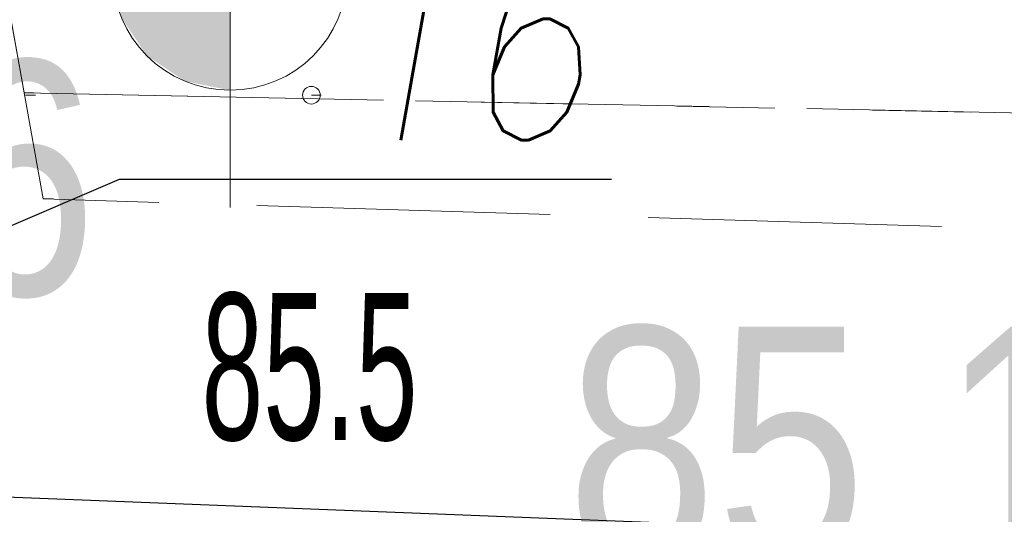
# Model space of a CAD drawing. Extents: x -198213 to 5540361, y 56395 to 5961443.
# Tile 16 of 76: x 5539577.63 to 5539582.66, y 5961322.86 to 5961325.39. Entities that reach past the tile are written whole.
import ezdxf
from ezdxf import colors
from ezdxf.entities.mleader import LeaderData, LeaderLine
from ezdxf.math import Vec2, Vec3

# ---------------------------------------------------------------- set-up
doc = ezdxf.new("R2010")
doc.units = 0
doc.header["$MEASUREMENT"] = 0
for name, pattern in [('Dashed', [564.4444465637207, 282.2222232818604, -282.2222232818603]), ('L_0_03', [1, 0.5, -0.5]), ('L_0_06', [2, 1.5, -0.5])]:
    doc.linetypes.add(name, pattern=pattern)
for name, color, linetype, lineweight in [('$ IE_OPISY', 7, 'Continuous', 25), ('$ MP studzienki teletechnika', 40, 'Dashed', 30), ('0_Nr_Pióra__7', 8, 'Continuous', 13), ('bt_Nr_Pióra__7', 8, 'Continuous', 13), ('chodnik_Nr_Pióra__7', 8, 'Continuous', 13), ('INWENT RZĘDNE_Nr_Pióra__21', 8, 'Continuous', 9), ('pikieta_naturalna_Atr2_Nr_Pióra__7', 8, 'Continuous', 13), ('pikieta_naturalna_Nr_Pióra__7', 8, 'Continuous', 13), ('trawnik_Nr_Pióra__7', 8, 'Continuous', 13)]:
    doc.layers.add(name, color=color, linetype=linetype, lineweight=lineweight)
doc.layers.add('INWENT RZĘDNE', color=8, linetype='Continuous')
doc.styles.add('1. Elektrobau_02.2024', font='romans.shx', dxfattribs={"width": 0.8, "oblique": 10})
doc.styles.add('GENERATED_STYLE_3', font='ARIALN.TTF')
doc.styles.add('GENERATED_STYLE_8', font='ARIALN.TTF')

# ---------------------------------------------------------------- blocks, each defined once
blk = doc.blocks.new('Koty wysokościowe_15', base_point=(-135133.2231443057, 100250.6199661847))
at = {"layer": 'INWENT RZĘDNE_Nr_Pióra__21', "linetype": 'Continuous'}
blk.add_hatch(color=256, dxfattribs=at).paths.add_polyline_path([(-135133.2231443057, 100250.6199661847), (-135733.2231443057, 100250.6199661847), (-135687.5508638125, 100021.0099067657), (-135557.4872130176, 99826.35589747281), (-135362.8332037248, 99696.29224667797), (-135133.2231443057, 99650.61996618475)], flags=0)
blk.add_line((-135133.2231443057, 99050.61996618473), (-135133.2231443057, 101450.6199661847), dxfattribs=at)
blk.add_circle((-135133.2231443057, 100250.6199661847), 600.0000000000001, dxfattribs=at)
at = {"layer": 'INWENT RZĘDNE_Nr_Pióra__21', "insert": (-139252.9795439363, 98379.2571768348), "char_height": 1200, "attachment_point": 7, "style": 'GENERATED_STYLE_3'}
blk.add_mtext('{85,26}', dxfattribs=at)
blk = doc.blocks.new('Koty wysokościowe_51', base_point=(-134239.6461711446, 95909.51141419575))
at = {"layer": 'INWENT RZĘDNE_Nr_Pióra__21', "insert": (-133412.8023777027, 97018.65844078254), "char_height": 1200, "attachment_point": 7, "style": 'GENERATED_STYLE_3'}
blk.add_mtext('{85,10}', dxfattribs=at)

msp = doc.modelspace()

# ---------------------------------------------------------------- linework, layer by layer
at = {"layer": '$ MP studzienki teletechnika'}
msp.add_lwpolyline([(5539572.312040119, 5961347.692144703), (5539571.462888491, 5961325.968015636), (5539571.462888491, 5961325.45358878), (5539574.617117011, 5961323.061818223), (5539598.383877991, 5961322.131489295), (5539598.383877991, 5961322.131489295)], dxfattribs=at)
at = {"layer": '0_Nr_Pióra__7', "linetype": 'Continuous'}
for p, q in [((5539577.65243825, 5961325.01223794), (5539577.702438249, 5961325.01223794)), ((5539577.66, 5961325), (5539577.71, 5961325)), ((5539579.12, 5961325), (5539579.17, 5961325)), ((5539577.75, 5961324.47), (5539577.8, 5961324.47))]:
    msp.add_line(p, q, dxfattribs=at)
at = {"layer": 'bt_Nr_Pióra__7', "linetype": 'L_0_06', "flags": 128}
msp.add_lwpolyline([(5539577.65243825, 5961325.01223794), (5539596.528, 5961324.631), (5539596.487, 5961317.556)], dxfattribs=at)
at = {"layer": 'chodnik_Nr_Pióra__7', "linetype": 'L_0_06', "flags": 128}
msp.add_lwpolyline([(5539573.850214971, 5961350.515481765), (5539573.480000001, 5961350.53), (5539573.400000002, 5961348.41), (5539573.779045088, 5961348.406935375), (5539573.76, 5961348.04), (5539579.85, 5961347.77), (5539579.782002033, 5961345.734261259), (5539573.9, 5961345.78), (5539575.850000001, 5961335.03), (5539577.75, 5961324.47), (5539591.470000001, 5961324.05), (5539596.39, 5961323.97), (5539596.46, 5961321.44), (5539596.500000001, 5961317.73), (5539595.14, 5961308.47), (5539594.22, 5961302.65), (5539593.77, 5961299.630000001), (5539593.49, 5961296), (5539591.99, 5961287.81), (5539591.61, 5961282.430000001), (5539589.13, 5961281.94), (5539589.56, 5961284.800000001), (5539591.9, 5961299.58), (5539594.42, 5961317.48), (5539594.72, 5961320.570000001), (5539594.650000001, 5961322.11), (5539590.73, 5961322.160000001), (5539578.09, 5961322.670000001), (5539578.89, 5961318.3), (5539577.2, 5961318.26), (5539576.390000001, 5961321.74), (5539574.24, 5961333.51), (5539573.16, 5961338.51), (5539571.77, 5961345.69), (5539570.5, 5961345.62), (5539570.5, 5961351.67), (5539570.52, 5961352.22), (5539573.55, 5961351.9), (5539573.87, 5961350.93)], close=True, dxfattribs=at)
at = {"layer": 'pikieta_naturalna_Nr_Pióra__7', "linetype": 'Continuous'}
msp.add_circle((5539579.12, 5961325), 0.04499999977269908, dxfattribs=at)
at = {"layer": 'trawnik_Nr_Pióra__7', "linetype": 'L_0_03', "flags": 128}
msp.add_lwpolyline([(5539577.65243825, 5961325.01223794), (5539575.850000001, 5961335.03), (5539573.9, 5961345.78), (5539579.782002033, 5961345.734261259), (5539579.075, 5961326.014), (5539592.6, 5961325.48), (5539592.445000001, 5961324.710000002)], close=True, dxfattribs=at)

# ---------------------------------------------------------------- block references
at = {"layer": 'INWENT RZĘDNE', "xscale": 0.001, "yscale": 0.001, "zscale": 0.001}
for name, p in [('Koty wysokościowe_15', (5539578.704371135, 5961325.62548112)), ('Koty wysokościowe_51', (5539579.597948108, 5961321.284372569))]:
    msp.add_blockref(name, p, dxfattribs=at)

# ---------------------------------------------------------------- texts
at = {"layer": 'pikieta_naturalna_Atr2_Nr_Pióra__7', "linetype": 'Continuous', "insert": (5539578.558992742, 5961323.988425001), "char_height": 0.75, "attachment_point": 1, "style": 'GENERATED_STYLE_8'}
msp.add_mtext('{\\W0.660000x;85.5}', dxfattribs=at)

# ---------------------------------------------------------------- leaders
at = {"layer": '$ IE_OPISY'}
ml = msp.add_multileader_mtext('Standard', dxfattribs=at)
ml.set_content('E13', color=7, style='1. Elektrobau_02.2024')
ml.set_leader_properties(linetype='ByLayer', lineweight=-1)
ml.build(insert=Vec2(0, 0))
ml.multileader.update_dxf_attribs({"text_left_attachment_type": 6, "text_right_attachment_type": 6, "dogleg_length": 1.152167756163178, "arrow_head_size": 0.5})
ctx = ml.context
ctx.base_point, ctx.char_height, ctx.arrow_head_size, ctx.landing_gap_size, ctx.plane_origin = Vec3(5539520.1843025, 5961329.327017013), 1, 0.5, 0.09000000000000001, Vec3(5539574.644152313, 5961172.329731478)
ctx.left_attachment, ctx.right_attachment, ctx.text_align_type, ctx.attachment_type = 6, 6, 2, 2
notes = []
notes.append((ctx, [(0, (1, 1, 0), (5539523.742137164, 5961329.327017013), (-1, 0), 1.152167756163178, [(0, [(5539578.195716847, 5961317.55100275)], 0, [])])]))
ctx.mtext.insert, ctx.mtext.width, ctx.mtext.alignment, ctx.mtext.flow_direction = Vec3(5539522.499969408, 5961330.527017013), 1.433364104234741, 3, 5
ml = msp.add_multileader_mtext('Standard', dxfattribs=at)
ml.set_content('T6', color=7, style='1. Elektrobau_02.2024')
ml.set_leader_properties(linetype='ByLayer', lineweight=-1)
ml.build(insert=Vec2(0, 0))
ml.multileader.update_dxf_attribs({"text_left_attachment_type": 6, "text_right_attachment_type": 6, "dogleg_length": 1.152167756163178, "arrow_head_size": 0.5})
ctx = ml.context
ctx.base_point, ctx.char_height, ctx.arrow_head_size, ctx.landing_gap_size, ctx.plane_origin = Vec3(5539579.291282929, 5961324.570506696), 1, 0.5, 0.09000000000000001, Vec3(5539603.72200012, 5961172.276148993)
ctx.left_attachment, ctx.right_attachment, ctx.text_align_type, ctx.attachment_type = 6, 6, 2, 2
notes.append((ctx, [(0, (1, 1, 0), (5539578.139115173, 5961324.570506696), (1, 0), 1.152167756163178, [(0, [(5539574.617117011, 5961323.061818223)], 0, [])])]))
ctx.mtext.insert, ctx.mtext.width, ctx.mtext.alignment, ctx.mtext.flow_direction = Vec3(5539580.537045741, 5961325.770506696), 1.433364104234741, 3, 5
for ctx, leaders in notes:
    for number, flags, end, landing, length, lines in leaders:
        leader = LeaderData()
        leader.index, (leader.has_last_leader_line, leader.has_dogleg_vector, leader.attachment_direction) = number, flags
        leader.last_leader_point, leader.dogleg_vector, leader.dogleg_length = Vec3(end), Vec3(landing), length
        for number, points, colour, breaks in lines:
            line = LeaderLine()
            line.index, line.vertices, line.color, line.breaks = number, Vec3.list(points), colors.encode_raw_color(colour), breaks
            leader.lines.append(line)
        ctx.leaders.append(leader)

doc.saveas('drawing.dxf')
